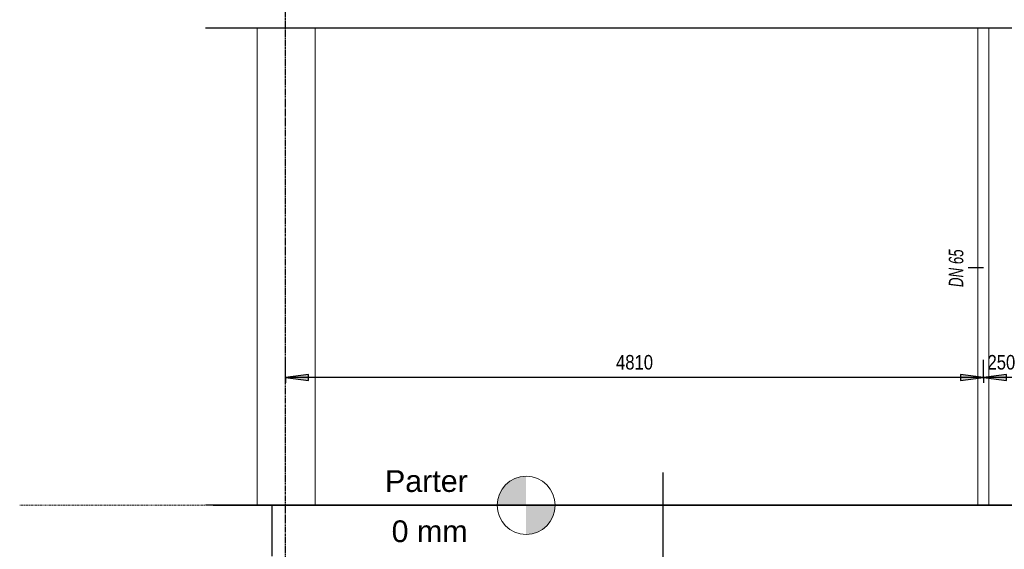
# Model space of a CAD drawing. Header units: millimetres. Extents: x 101535 to 192135, y -3968 to 17259.
# Tile 18 of 92: x 101535 to 108318, y -303 to 3347. Entities that reach past the tile are written whole.
import ezdxf

# ---------------------------------------------------------------- set-up
doc = ezdxf.new("R2010")
doc.units = ezdxf.units.MM
doc.linetypes.add('Linia siatki', pattern=[22.224999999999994, 12.7, -3.174999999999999, 3.174999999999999, -3.174999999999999])
doc.linetypes.add('Środek _2_', pattern=[31.75, 6.349999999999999, -4.749999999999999, 15.9, -4.749999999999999])
for name, color, linetype, lineweight in [('A-ANNO-DIMS', 7, 'Continuous', 30), ('A-ANNO-DIMS-50', 7, 'Continuous', 30), ('A-COLS', 7, 'Continuous', 18), ('A-FLOR-LEVL', 7, 'Continuous', 30), ('G-ANNO-SYMB', 7, 'Continuous', 30), ('P-PIPE', 7, 'Continuous', 18), ('P-PIPE-IDEN', 7, 'Continuous', 30), ('S-COLS', 7, 'Continuous', 18), ('S-GRID', 7, 'Continuous', 30)]:
    doc.layers.add(name, color=color, linetype=linetype, lineweight=lineweight)
doc.layers.add('A-FLOR', color=7, linetype='Continuous', lineweight=25, true_color=0x007f00)
doc.styles.add('Arial', font='arial.ttf', dxfattribs={"height": 149.9999999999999})
doc.styles.add('Arial Narrow', font='ARIALN.TTF', dxfattribs={"height": 99.99999999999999})
doc.styles.add('Arial Narrow_B_I', font='ARIALNBI.TTF', dxfattribs={"width": 0.8, "height": 99.99999999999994})
doc.dimstyles.new('Przekątna', dxfattribs={"dimscale": 304.8, "dimtxt": 102.343097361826, "dimasz": 0.5208333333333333, "dimexe": 0.3937007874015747, "dimexo": 0.2460629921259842, "dimgap": 0.08202099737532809, "dimtad": 1, "dimdec": 0, "dimrnd": 10, "dimzin": 0, "dimdsep": 46, "dimtxsty": 'Arial Narrow', "dimsah": 1, "dimcen": 0.09, "dimazin": 0, "dimtfac": 1, "dimtdec": 4, "dimtix": 1, "dimtmove": 0, "dimatfit": 3, "dimfxl": 1, "dimtvp": 1, "dimtolj": 1, "dimtzin": 0, "dimarcsym": 2})

# ---------------------------------------------------------------- blocks, each defined once
blk = doc.blocks.new('Bezpośredni kształt - A7-303596-Przekrój 29')
at = {"layer": 'A-FLOR'}
blk.add_line((109922.7906631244, 0), (102813.6551796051, 0), dxfattribs=at)
blk = doc.blocks.new('Bezpośredni kształt - A7-305078-Przekrój 29')
at = {"layer": 'A-FLOR'}
blk.add_line((102813.6551796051, 3290), (109922.7906631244, 3290), dxfattribs=at)
blk = doc.blocks.new('Bezpośredni kształt - SL3-303795-Przekrój 29')
at = {"layer": 'A-COLS'}
for p, q in [((103170.0406397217, 3290), (103170.0406397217, 0)), ((103570.0406397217, 3290), (103570.0406397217, 0))]:
    blk.add_line(p, q, dxfattribs=at)
blk = doc.blocks.new('Bezpośredni kształt - Żelbet monolityczny 400 x 400-307135-Przekrój 29')
at = {"layer": 'S-COLS'}
for p, q in [((103170.0406397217, 3290), (103170.0406397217, 0)), ((103570.0406397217, 3290), (103570.0406397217, 0))]:
    blk.add_line(p, q, dxfattribs=at)
blk = doc.blocks.new('Poziom - M_Grot poziomu - Okrąg-11789-Przekrój 29')
at = {"layer": 'A-FLOR-LEVL', "lineweight": 9}
h = blk.add_hatch(color=256, dxfattribs=at)
edge = h.paths.add_edge_path()
edge.add_line((104817.9449542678, -3549.999999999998), (104617.9449542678, -3549.999999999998))
edge.add_arc((104817.9449542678, -3549.999999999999), 199.9999999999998, 90.00000000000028, 180.0000000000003, ccw=False)
edge.add_line((104817.9449542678, -3349.999999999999), (104817.9449542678, -3549.999999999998))
h = blk.add_hatch(color=256, dxfattribs=at)
edge = h.paths.add_edge_path()
edge.add_line((104817.9449542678, -3749.999999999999), (104817.9449542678, -3550))
edge.add_line((104817.9449542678, -3550), (105017.9449542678, -3550))
edge.add_arc((104817.9449542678, -3549.999999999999), 199.9999999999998, 269.99999999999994, 359.9999999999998, ccw=False)
blk.add_circle((104817.9449542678, -3549.999999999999), 200, dxfattribs=at)
blk = doc.blocks.new('IR 026-25_3D1_2025_09_11_ifc-1-Przekrój 29')
at = {"layer": 'A-FLOR-LEVL', "linetype": 'Środek _2_', "lineweight": 9}
blk.add_line((101534.5400353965, 0), (104823.6989225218, 0), dxfattribs=at)
at = {"layer": 'A-COLS', "lineweight": 18}
blk.add_blockref('Bezpośredni kształt - Żelbet monolityczny 400 x 400-307135-Przekrój 29', (0, 0), dxfattribs=at)
at = {"layer": 'A-FLOR', "lineweight": 18}
for name in ['Bezpośredni kształt - A7-305078-Przekrój 29', 'Bezpośredni kształt - A7-303596-Przekrój 29']:
    blk.add_blockref(name, (0, 0), dxfattribs=at)
at = {"layer": 'A-FLOR-LEVL', "lineweight": 5}
blk.add_blockref('Poziom - M_Grot poziomu - Okrąg-11789-Przekrój 29', (205.7539682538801, 3550.000000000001), dxfattribs=at)
at = {"layer": 'S-COLS', "lineweight": 18}
blk.add_blockref('Bezpośredni kształt - SL3-303795-Przekrój 29', (0, 0), dxfattribs=at)
at = {"layer": 'A-FLOR-LEVL', "lineweight": 9, "insert": (104051.0758762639, 242.1931144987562), "char_height": 149.9999999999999, "width": 701.4765624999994, "attachment_point": 1, "style": 'Arial', "bg_fill": 3, "box_fill_scale": 1.25, "bg_fill_color": 256, "bg_fill_true_color": 13158600, "bg_fill_transparency": 0}
blk.add_mtext('Parter', dxfattribs=at)
at = {"layer": 'A-FLOR-LEVL', "lineweight": 9, "insert": (104096.9623467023, -103.7226436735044), "char_height": 149.9999999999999, "width": 657.3837499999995, "attachment_point": 1, "style": 'Arial', "bg_fill": 3, "box_fill_scale": 1.25, "bg_fill_color": 256, "bg_fill_true_color": 13158600, "bg_fill_transparency": 0}
blk.add_mtext('0 mm', dxfattribs=at)
blk = doc.blocks.new('DIMBLOCK3-Przekrój 29')
at = {"layer": 'A-ANNO-DIMS-50'}
for points in [[(108174.2752913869, 881.711146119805), (108015.5252913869, 902.6109801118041), (108015.5252913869, 860.8113121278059)], [(108419.8588724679, 881.711146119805), (108578.6088724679, 860.8113121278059), (108578.6088724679, 902.6109801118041)]]:
    blk.add_hatch(color=256, dxfattribs=at).paths.add_polyline_path(points)
for p, q in [((108174.2752913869, 881.7111461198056), (108174.2752913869, 1001.711146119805)), ((108419.8588724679, 881.7111461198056), (108419.8588724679, 1001.711146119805)), ((108174.2752913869, 881.711146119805), (108015.5252913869, 902.6109801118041)), ((108015.5252913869, 902.6109801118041), (108015.5252913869, 860.8113121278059)), ((108578.6088724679, 902.6109801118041), (108419.8588724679, 881.711146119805)), ((108578.6088724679, 860.8113121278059), (108578.6088724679, 902.6109801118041)), ((108015.5252913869, 860.8113121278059), (108174.2752913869, 881.711146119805)), ((108419.8588724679, 881.711146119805), (108174.2752913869, 881.711146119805)), ((108174.2752913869, 881.7111461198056), (108174.2752913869, 844.4579446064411)), ((108419.8588724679, 881.711146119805), (108578.6088724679, 860.8113121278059)), ((108419.8588724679, 881.7111461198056), (108419.8588724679, 844.4579446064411))]:
    blk.add_line(p, q, dxfattribs=at)
at = {"layer": 'A-ANNO-DIMS-50', "color": 0, "insert": (108202.0342058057, 1035.952031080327), "char_height": 99.99999999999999, "width": 228.0789026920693, "attachment_point": 1, "line_spacing_factor": 0.9746961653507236, "style": 'Arial Narrow'}
blk.add_mtext('250', dxfattribs=at)
blk = doc.blocks.new('DIMBLOCK4-Przekrój 29')
at = {"layer": 'A-ANNO-DIMS-50'}
for points in [[(103365.0331010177, 881.711146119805), (103523.7831010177, 860.8113121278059), (103523.7831010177, 902.6109801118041)], [(108174.2752913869, 881.711146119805), (108015.5252913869, 902.6109801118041), (108015.5252913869, 860.8113121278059)], [(108174.2752913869, 881.711146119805), (108333.0252913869, 860.8113121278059), (108333.0252913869, 902.6109801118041)]]:
    blk.add_hatch(color=256, dxfattribs=at).paths.add_polyline_path(points)
for p, q in [((103365.0331010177, 881.7111461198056), (103365.0331010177, 1001.711146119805)), ((108174.2752913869, 881.7111461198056), (108174.2752913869, 1001.711146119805)), ((103523.7831010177, 902.6109801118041), (103365.0331010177, 881.711146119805)), ((103523.7831010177, 860.8113121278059), (103523.7831010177, 902.6109801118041)), ((108174.2752913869, 881.711146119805), (108015.5252913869, 902.6109801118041)), ((108015.5252913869, 902.6109801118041), (108015.5252913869, 860.8113121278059)), ((108333.0252913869, 902.6109801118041), (108174.2752913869, 881.711146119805)), ((108333.0252913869, 860.8113121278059), (108333.0252913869, 902.6109801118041)), ((108174.2752913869, 881.711146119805), (103365.0331010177, 881.711146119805)), ((103365.0331010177, 881.711146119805), (103523.7831010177, 860.8113121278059)), ((103365.0331010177, 881.7111461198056), (103365.0331010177, 844.4579446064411)), ((108015.5252913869, 860.8113121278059), (108174.2752913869, 881.711146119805)), ((108174.2752913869, 881.711146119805), (108333.0252913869, 860.8113121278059)), ((108174.2752913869, 881.7111461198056), (108174.2752913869, 844.4579446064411))]:
    blk.add_line(p, q, dxfattribs=at)
at = {"layer": 'A-ANNO-DIMS-50', "color": 0, "insert": (105642.9436947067, 1035.952031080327), "char_height": 99.99999999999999, "width": 304.1052035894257, "attachment_point": 1, "line_spacing_factor": 0.9746961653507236, "style": 'Arial Narrow'}
blk.add_mtext('4810', dxfattribs=at)

msp = doc.modelspace()

# ---------------------------------------------------------------- block references
at = {"lineweight": 5}
msp.add_blockref('IR 026-25_3D1_2025_09_11_ifc-1-Przekrój 29', (0, 0), dxfattribs=at)

# ---------------------------------------------------------------- next in the draw order: linework, layer by layer
at = {"layer": 'A-FLOR'}
for p, q in [((109640.4919201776, -1.082867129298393e-12), (103270.4919092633, -1.082867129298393e-12)), ((103270.4919092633, -1.082867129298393e-12), (103270.4919092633, -350.0000000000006))]:
    msp.add_line(p, q, dxfattribs=at)
at = {"layer": 'A-FLOR-LEVL'}
msp.add_line((102867.3531731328, 0), (111766.2973660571, 0), dxfattribs=at)
at = {"layer": 'G-ANNO-SYMB'}
msp.add_line((105964.4706971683, 225.3656618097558), (105964.4706971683, -3967.606530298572), dxfattribs=at)
at = {"layer": 'P-PIPE', "color": 5, "true_color": 0x0000ff}
for p, q in [((108136.2252913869, 3289.999999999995), (108136.2252913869, -8.662937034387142e-12)), ((108212.3252913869, -8.662937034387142e-12), (108212.3252913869, 3289.999999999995))]:
    msp.add_line(p, q, dxfattribs=at)
at = {"layer": 'P-PIPE-IDEN'}
msp.add_line((108174.2752913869, 1637.627774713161), (108068.6154074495, 1637.627774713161), dxfattribs=at)
at = {"layer": 'S-GRID', "linetype": 'Linia siatki'}
msp.add_line((103365.0331010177, -3899.999999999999), (103365.0331010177, 14671.94414917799), dxfattribs=at)

# ---------------------------------------------------------------- next in the draw order: texts
at = {"layer": 'P-PIPE-IDEN', "insert": (107935.5216574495, 1504.027774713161), "char_height": 99.99999999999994, "width": 320.6749999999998, "attachment_point": 1, "rotation": 90, "style": 'Arial Narrow_B_I'}
msp.add_mtext('DN 65', dxfattribs=at)

# ---------------------------------------------------------------- next in the draw order: dimensions: what is measured, and where the dimension line sits
at = {"layer": 'A-ANNO-DIMS'}
for base, p1, p2, override, picture, middle in [((103365.0331010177, 881.7111461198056), (108174.2752913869, 769.4579446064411), (103365.0331010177, 769.4579446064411), {"dimpost": '<>', "dimfxl": 4809.242190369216}, 'DIMBLOCK4-Przekrój 29', (105769.6541962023, 957.7684451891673)), ((108174.2752913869, 881.7111461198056), (108419.8588724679, 769.4579446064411), (108174.2752913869, 769.4579446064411), {"dimpost": '<>', "dimfxl": 245.583581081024}, 'DIMBLOCK3-Przekrój 29', (108297.0670819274, 957.7684451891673))]:
    dim = msp.add_linear_dim(base=base, p1=p1, p2=p2, dimstyle='Przekątna', override=override, dxfattribs=at)
    dim.commit()
    dim.dimension.update_dxf_attribs({"geometry": picture, "text_midpoint": middle})

doc.saveas('drawing.dxf')
